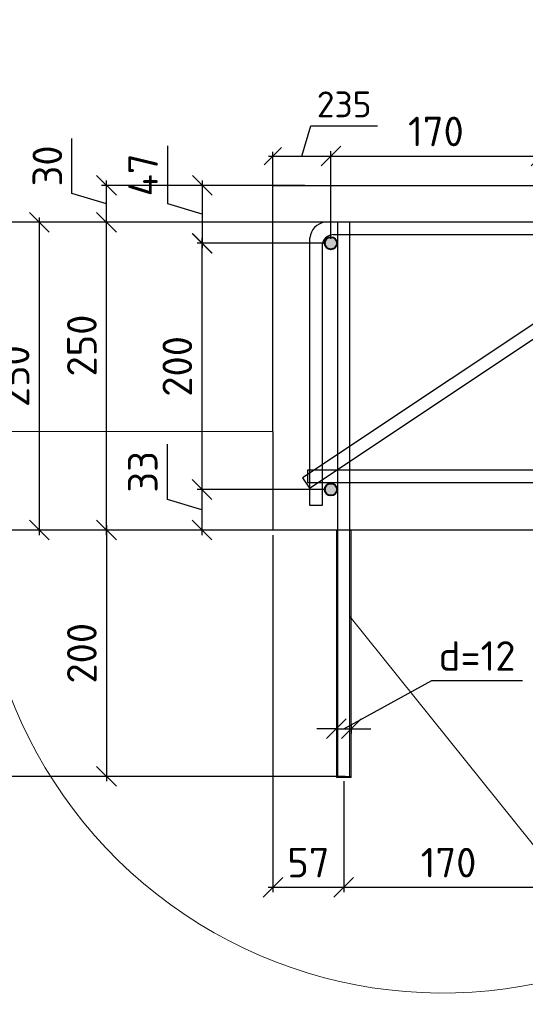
# Model space of a CAD drawing. Header units: millimetres. Extents: x 125896 to 2572636, y -120305 to 130347.
# Tile 75 of 256: x 323814 to 327917, y 31452 to 39450. Entities that reach past the tile are written whole.
import ezdxf

# ---------------------------------------------------------------- set-up
doc = ezdxf.new("R2010")
doc.units = ezdxf.units.MM
doc.linetypes.add('CENTER', pattern=[2, 1.25, -0.25, 0.25, -0.25])
for name, color, linetype, lineweight in [('Арматура', 152, 'Continuous', 40), ('ОСИ', 7, 'CENTER', 15), ('Столовая Двери и окна', 7, 'Continuous', 15)]:
    doc.layers.add(name, color=color, linetype=linetype, lineweight=lineweight)
doc.layers.add('ФВ-2', color=7, linetype='Continuous')
doc.styles.get("Standard").update_dxf_attribs({"font": 'isocpeur.ttf'})
doc.styles.add('ГОСТ', font='isocpeur.ttf')
doc.dimstyles.new('Осевые', dxfattribs={"dimscale": 0.7, "dimtxt": 450, "dimasz": 400, "dimexe": 100, "dimexo": 100, "dimgap": 100, "dimtad": 1, "dimdec": 0, "dimzin": 0, "dimdsep": 46, "dimtxsty": 'Standard', "dimblk": 'OBLIQUE', "dimcen": 9, "dimdle": 100, "dimazin": 0, "dimtm": 1e-09, "dimtfac": 1, "dimtdec": 0, "dimtofl": 0, "dimtmove": 0, "dimatfit": 3, "dimfxl": 1, "dimtolj": 1, "dimtzin": 0, "dimarcsym": 0})

# ---------------------------------------------------------------- blocks, each defined once
blk = doc.blocks.new('_OBLIQUE')
at = {"color": 0, "linetype": 'ByBlock'}
blk.add_line((-0.5, -0.5), (0.5, 0.5), dxfattribs=at)
blk = doc.blocks.new('*D581')
at = {"layer": 'Defpoints', "color": 0, "linetype": 'ByBlock', "lineweight": 20, "ltscale": 13, "transparency": 16777216}
for p in [(324517.9, 37803.8), (326493.8, 37803.8), (326168.8, 35303.8)]:
    blk.add_point(p, dxfattribs=at)
at = {"layer": 'ОСИ', "color": 0, "linetype": 'ByBlock', "lineweight": -2, "ltscale": 13, "transparency": 16777216}
for p, q in [((324517.9, 35263.8), (324517.9, 37843.8)), ((326453.8, 37803.8), (324477.9, 37803.8)), ((326128.8, 35303.8), (324477.9, 35303.8))]:
    blk.add_line(p, q, dxfattribs=at)
at = {"layer": 'ОСИ', "color": 0, "linetype": 'ByBlock', "lineweight": -2, "ltscale": 13, "transparency": 16777216, "xscale": 160, "yscale": 160, "zscale": 160}
for p, rotation in [((324517.9, 37803.8), 90), ((324517.9, 35303.8), 270)]:
    blk.add_blockref('_OBLIQUE', p, dxfattribs=dict(at, rotation=rotation))
at = {"layer": 'ОСИ', "color": 0, "linetype": 'ByBlock', "ltscale": 13, "transparency": 16777216, "insert": (324317.9, 36802.9), "char_height": 240, "attachment_point": 5, "rotation": 90}
blk.add_mtext('\\A1;250', dxfattribs=at)
blk = doc.blocks.new('*D582')
at = {"layer": 'Defpoints', "color": 0, "linetype": 'ByBlock', "lineweight": 20, "ltscale": 13, "transparency": 16777216}
for p in [(324517.9, 38103.8), (326168.8, 38103.8), (326288.9, 37803.8)]:
    blk.add_point(p, dxfattribs=at)
at = {"layer": 'ОСИ', "color": 0, "linetype": 'ByBlock', "lineweight": -2, "ltscale": 13, "transparency": 16777216}
for p, q in [((324237.9, 38037.8), (324237.9, 38485.8)), ((326128.8, 38103.8), (324477.9, 38103.8)), ((324517.9, 37763.8), (324517.9, 38143.8)), ((324517.9, 37953.8), (324237.9, 38037.8)), ((326248.9, 37803.8), (324477.9, 37803.8))]:
    blk.add_line(p, q, dxfattribs=at)
at = {"layer": 'ОСИ', "color": 0, "linetype": 'ByBlock', "lineweight": -2, "ltscale": 13, "transparency": 16777216, "xscale": 160, "yscale": 160, "zscale": 160}
for p, rotation in [((324517.9, 38103.8), 90), ((324517.9, 37803.8), 270)]:
    blk.add_blockref('_OBLIQUE', p, dxfattribs=dict(at, rotation=rotation))
at = {"layer": 'ОСИ', "color": 0, "linetype": 'ByBlock', "ltscale": 13, "transparency": 16777216, "insert": (324037.9, 38261.8), "char_height": 240, "attachment_point": 5, "rotation": 90}
blk.add_mtext('\\A1;30', dxfattribs=at)
blk = doc.blocks.new('*D583')
at = {"layer": 'Defpoints', "color": 0, "linetype": 'ByBlock', "lineweight": 20, "ltscale": 13, "transparency": 16777216}
for p in [(326338.8, 38341.7), (325868.8, 37742.1), (326338.8, 37633.8)]:
    blk.add_point(p, dxfattribs=at)
at = {"layer": 'ОСИ', "color": 0, "linetype": 'ByBlock', "lineweight": -2, "ltscale": 13, "transparency": 16777216}
for p, q in [((326103.8, 38341.7), (326177.3, 38586.7)), ((326177.3, 38586.7), (326716.3, 38586.7)), ((325833.8, 38341.7), (326373.8, 38341.7)), ((325868.8, 37777.1), (325868.8, 38376.7)), ((326338.8, 37668.8), (326338.8, 38376.7))]:
    blk.add_line(p, q, dxfattribs=at)
at = {"layer": 'ОСИ', "color": 0, "linetype": 'ByBlock', "lineweight": -2, "ltscale": 13, "transparency": 16777216, "xscale": 140, "yscale": 140, "zscale": 140, "rotation": 180}
blk.add_blockref('_OBLIQUE', (325868.8, 38341.7), dxfattribs=at)
at = {"layer": 'ОСИ', "color": 0, "linetype": 'ByBlock', "lineweight": -2, "ltscale": 13, "transparency": 16777216, "xscale": 140, "yscale": 140, "zscale": 140}
blk.add_blockref('_OBLIQUE', (326338.8, 38341.7), dxfattribs=at)
at = {"layer": 'ОСИ', "color": 0, "linetype": 'ByBlock', "ltscale": 13, "transparency": 16777216, "insert": (326446.8, 38761.7), "char_height": 210, "attachment_point": 5}
blk.add_mtext('\\A1;235', dxfattribs=at)
blk = doc.blocks.new('*D579')
at = {"layer": 'Defpoints', "color": 0, "linetype": 'ByBlock', "lineweight": 20, "ltscale": 13, "transparency": 16777216}
for p in [(326168.8, 38103.8, 3600), (325294.6, 37633.8), (326338.8, 37633.8, 3600)]:
    blk.add_point(p, dxfattribs=at)
at = {"layer": 'ОСИ', "color": 0, "linetype": 'ByBlock', "lineweight": -2, "ltscale": 13, "transparency": 16777216}
for p, q in [((325014.6, 37952.8), (325014.6, 38424.8)), ((326128.8, 38103.8), (325254.6, 38103.8)), ((325294.6, 38143.8), (325294.6, 37593.8)), ((325294.6, 37868.8), (325014.6, 37952.8)), ((326298.8, 37633.8), (325254.6, 37633.8))]:
    blk.add_line(p, q, dxfattribs=at)
at = {"layer": 'ОСИ', "color": 0, "linetype": 'ByBlock', "lineweight": -2, "ltscale": 13, "transparency": 16777216, "xscale": 160, "yscale": 160, "zscale": 160}
for p, rotation in [((325294.6, 38103.8), 90), ((325294.6, 37633.8), 270)]:
    blk.add_blockref('_OBLIQUE', p, dxfattribs=dict(at, rotation=rotation))
at = {"layer": 'ОСИ', "color": 0, "linetype": 'ByBlock', "ltscale": 13, "transparency": 16777216, "insert": (324814.6, 38188.8), "char_height": 240, "attachment_point": 5, "rotation": 90}
blk.add_mtext('\\A1;47', dxfattribs=at)
blk = doc.blocks.new('*D584')
at = {"layer": 'Defpoints', "color": 0, "linetype": 'ByBlock', "lineweight": 20, "ltscale": 13, "transparency": 16777216}
for p in [(326338.1, 37633.8), (325292.7, 35633.8), (326338.8, 35633.8, 3600)]:
    blk.add_point(p, dxfattribs=at)
at = {"layer": 'ОСИ', "color": 0, "linetype": 'ByBlock', "lineweight": -2, "ltscale": 13, "transparency": 16777216}
for p, q in [((325292.7, 37673.8), (325292.7, 35593.8)), ((326298.1, 37633.8), (325252.7, 37633.8)), ((326298.8, 35633.8), (325252.7, 35633.8))]:
    blk.add_line(p, q, dxfattribs=at)
at = {"layer": 'ОСИ', "color": 0, "linetype": 'ByBlock', "lineweight": -2, "ltscale": 13, "transparency": 16777216, "xscale": 160, "yscale": 160, "zscale": 160}
for p, rotation in [((325292.7, 37633.8), 90), ((325292.7, 35633.8), 270)]:
    blk.add_blockref('_OBLIQUE', p, dxfattribs=dict(at, rotation=rotation))
at = {"layer": 'ОСИ', "color": 0, "linetype": 'ByBlock', "ltscale": 13, "transparency": 16777216, "insert": (325092.7, 36633.8), "char_height": 240, "attachment_point": 5, "rotation": 90}
blk.add_mtext('\\A1;200', dxfattribs=at)
blk = doc.blocks.new('*D585')
at = {"layer": 'Defpoints', "color": 0, "linetype": 'ByBlock', "lineweight": 20, "ltscale": 13, "transparency": 16777216}
for p in [(326338.1, 35633.8), (325292.7, 35303.8), (326338.1, 35303.8)]:
    blk.add_point(p, dxfattribs=at)
at = {"layer": 'ОСИ', "color": 0, "linetype": 'ByBlock', "lineweight": -2, "ltscale": 13, "transparency": 16777216}
for p, q in [((325012.7, 35552.8), (325012.7, 36000.8)), ((325292.7, 35673.8), (325292.7, 35263.8)), ((326298.1, 35633.8), (325252.7, 35633.8)), ((325292.7, 35468.8), (325012.7, 35552.8)), ((326298.1, 35303.8), (325252.7, 35303.8))]:
    blk.add_line(p, q, dxfattribs=at)
at = {"layer": 'ОСИ', "color": 0, "linetype": 'ByBlock', "lineweight": -2, "ltscale": 13, "transparency": 16777216, "xscale": 160, "yscale": 160, "zscale": 160}
for p, rotation in [((325292.7, 35633.8), 90), ((325292.7, 35303.8), 270)]:
    blk.add_blockref('_OBLIQUE', p, dxfattribs=dict(at, rotation=rotation))
at = {"layer": 'ОСИ', "color": 0, "linetype": 'ByBlock', "ltscale": 13, "transparency": 16777216, "insert": (324812.7, 35776.8), "char_height": 240, "attachment_point": 5, "rotation": 90}
blk.add_mtext('\\A1;33', dxfattribs=at)
blk = doc.blocks.new('*D586')
at = {"layer": 'Defpoints', "color": 0, "linetype": 'ByBlock', "lineweight": 20, "ltscale": 13, "transparency": 16777216}
for p in [(325868.8, 35303.8, 3600), (326443.8, 33303.8, 3600), (326443.8, 32402.9)]:
    blk.add_point(p, dxfattribs=at)
at = {"layer": 'ОСИ', "color": 0, "linetype": 'ByBlock', "lineweight": -2, "ltscale": 13, "transparency": 16777216}
for p, q in [((325868.8, 35263.8), (325868.8, 32362.9)), ((326443.8, 33263.8), (326443.8, 32362.9)), ((325828.8, 32402.9), (326483.8, 32402.9))]:
    blk.add_line(p, q, dxfattribs=at)
at = {"layer": 'ОСИ', "color": 0, "linetype": 'ByBlock', "lineweight": -2, "ltscale": 13, "transparency": 16777216, "xscale": 160, "yscale": 160, "zscale": 160, "rotation": 180}
blk.add_blockref('_OBLIQUE', (325868.8, 32402.9), dxfattribs=at)
at = {"layer": 'ОСИ', "color": 0, "linetype": 'ByBlock', "lineweight": -2, "ltscale": 13, "transparency": 16777216, "xscale": 160, "yscale": 160, "zscale": 160}
blk.add_blockref('_OBLIQUE', (326443.8, 32402.9), dxfattribs=at)
at = {"layer": 'ОСИ', "color": 0, "linetype": 'ByBlock', "ltscale": 13, "transparency": 16777216, "insert": (326156.3, 32602.9), "char_height": 240, "attachment_point": 5}
blk.add_mtext('\\A1;57', dxfattribs=at)
blk = doc.blocks.new('*D587')
at = {"layer": 'Defpoints', "color": 0, "linetype": 'ByBlock', "lineweight": 20, "ltscale": 13, "transparency": 16777216}
for p in [(326443.8, 33303.8, 3600), (328143.8, 33303.8, 3600), (328143.8, 32402.9)]:
    blk.add_point(p, dxfattribs=at)
at = {"layer": 'ОСИ', "color": 0, "linetype": 'ByBlock', "lineweight": -2, "ltscale": 13, "transparency": 16777216}
for p, q in [((326443.8, 33263.8), (326443.8, 32362.9)), ((328143.8, 33263.8), (328143.8, 32362.9)), ((326403.8, 32402.9), (328183.8, 32402.9))]:
    blk.add_line(p, q, dxfattribs=at)
at = {"layer": 'ОСИ', "color": 0, "linetype": 'ByBlock', "lineweight": -2, "ltscale": 13, "transparency": 16777216, "xscale": 160, "yscale": 160, "zscale": 160, "rotation": 180}
blk.add_blockref('_OBLIQUE', (326443.8, 32402.9), dxfattribs=at)
at = {"layer": 'ОСИ', "color": 0, "linetype": 'ByBlock', "lineweight": -2, "ltscale": 13, "transparency": 16777216, "xscale": 160, "yscale": 160, "zscale": 160}
blk.add_blockref('_OBLIQUE', (328143.8, 32402.9), dxfattribs=at)
at = {"layer": 'ОСИ', "color": 0, "linetype": 'ByBlock', "ltscale": 13, "transparency": 16777216, "insert": (327293.8, 32602.9), "char_height": 240, "attachment_point": 5}
blk.add_mtext('\\A1;170', dxfattribs=at)
blk = doc.blocks.new('*D589')
at = {"layer": 'Defpoints', "color": 0, "linetype": 'ByBlock', "lineweight": 20, "ltscale": 13, "transparency": 16777216}
for p in [(326493.8, 37803.8, 3600), (323196.8, 33303.8), (326493.8, 33303.8, 3600)]:
    blk.add_point(p, dxfattribs=at)
at = {"layer": 'ОСИ', "color": 0, "linetype": 'ByBlock', "lineweight": -2, "ltscale": 13, "transparency": 16777216}
for p, q in [((323196.8, 37843.8), (323196.8, 33263.8)), ((326453.8, 37803.8), (323156.8, 37803.8)), ((326453.8, 33303.8), (323156.8, 33303.8))]:
    blk.add_line(p, q, dxfattribs=at)
at = {"layer": 'ОСИ', "color": 0, "linetype": 'ByBlock', "lineweight": -2, "ltscale": 13, "transparency": 16777216, "xscale": 160, "yscale": 160, "zscale": 160}
for p, rotation in [((323196.8, 37803.8), 90), ((323196.8, 33303.8), 270)]:
    blk.add_blockref('_OBLIQUE', p, dxfattribs=dict(at, rotation=rotation))
at = {"layer": 'ОСИ', "color": 0, "linetype": 'ByBlock', "ltscale": 13, "transparency": 16777216, "insert": (322996.8, 35553.8), "char_height": 240, "attachment_point": 5, "rotation": 90}
blk.add_mtext('\\A1;450', dxfattribs=at)
blk = doc.blocks.new('*D590')
at = {"layer": 'Defpoints', "color": 0, "linetype": 'ByBlock', "lineweight": 20, "ltscale": 13, "transparency": 16777216}
for p in [(326493.8, 37803.8, 3600), (323971.8, 35303.8), (326493.8, 35303.8)]:
    blk.add_point(p, dxfattribs=at)
at = {"layer": 'ОСИ', "color": 0, "linetype": 'ByBlock', "lineweight": -2, "ltscale": 13, "transparency": 16777216}
for p, q in [((323971.8, 37843.8), (323971.8, 35263.8)), ((326453.8, 37803.8), (323931.8, 37803.8)), ((326453.8, 35303.8), (323931.8, 35303.8))]:
    blk.add_line(p, q, dxfattribs=at)
at = {"layer": 'ОСИ', "color": 0, "linetype": 'ByBlock', "lineweight": -2, "ltscale": 13, "transparency": 16777216, "xscale": 160, "yscale": 160, "zscale": 160}
for p, rotation in [((323971.8, 37803.8), 90), ((323971.8, 35303.8), 270)]:
    blk.add_blockref('_OBLIQUE', p, dxfattribs=dict(at, rotation=rotation))
at = {"layer": 'ОСИ', "color": 0, "linetype": 'ByBlock', "ltscale": 13, "transparency": 16777216, "insert": (323771.8, 36553.8), "char_height": 240, "attachment_point": 5, "rotation": 90}
blk.add_mtext('\\A1;250', dxfattribs=at)
blk = doc.blocks.new('*D580')
at = {"layer": 'Defpoints', "color": 0, "linetype": 'ByBlock', "lineweight": 20, "ltscale": 13, "transparency": 16777216}
for p in [(326493.8, 35303.8), (324517.9, 33303.8), (326493.8, 33303.8)]:
    blk.add_point(p, dxfattribs=at)
at = {"layer": 'ОСИ', "color": 0, "linetype": 'ByBlock', "lineweight": -2, "ltscale": 13, "transparency": 16777216}
for p, q in [((326453.8, 35303.8), (324477.9, 35303.8)), ((324517.9, 35343.8), (324517.9, 33263.8)), ((326453.8, 33303.8), (324477.9, 33303.8))]:
    blk.add_line(p, q, dxfattribs=at)
at = {"layer": 'ОСИ', "color": 0, "linetype": 'ByBlock', "lineweight": -2, "ltscale": 13, "transparency": 16777216, "xscale": 160, "yscale": 160, "zscale": 160}
for p, rotation in [((324517.9, 35303.8), 90), ((324517.9, 33303.8), 270)]:
    blk.add_blockref('_OBLIQUE', p, dxfattribs=dict(at, rotation=rotation))
at = {"layer": 'ОСИ', "color": 0, "linetype": 'ByBlock', "ltscale": 13, "transparency": 16777216, "insert": (324317.9, 34303.8), "char_height": 240, "attachment_point": 5, "rotation": 90}
blk.add_mtext('\\A1;200', dxfattribs=at)
blk = doc.blocks.new('*D591')
at = {"layer": 'Defpoints', "color": 0, "linetype": 'ByBlock', "lineweight": 20, "ltscale": 13, "transparency": 16777216}
for p in [(328043.8, 38341.7), (326338.8, 37633.8, 3600), (328043.8, 37633.8, 3600)]:
    blk.add_point(p, dxfattribs=at)
at = {"layer": 'ОСИ', "color": 0, "linetype": 'ByBlock', "lineweight": -2, "ltscale": 13, "transparency": 16777216}
for p, q in [((326298.8, 38341.7), (328083.8, 38341.7)), ((326338.8, 37673.8), (326338.8, 38381.7)), ((328043.8, 37673.8), (328043.8, 38381.7))]:
    blk.add_line(p, q, dxfattribs=at)
at = {"layer": 'ОСИ', "color": 0, "linetype": 'ByBlock', "lineweight": -2, "ltscale": 13, "transparency": 16777216, "xscale": 160, "yscale": 160, "zscale": 160, "rotation": 180}
blk.add_blockref('_OBLIQUE', (326338.8, 38341.7), dxfattribs=at)
at = {"layer": 'ОСИ', "color": 0, "linetype": 'ByBlock', "lineweight": -2, "ltscale": 13, "transparency": 16777216, "xscale": 160, "yscale": 160, "zscale": 160}
blk.add_blockref('_OBLIQUE', (328043.8, 38341.7), dxfattribs=at)
at = {"layer": 'ОСИ', "color": 0, "linetype": 'ByBlock', "ltscale": 13, "transparency": 16777216, "insert": (327191.3, 38541.7), "char_height": 240, "attachment_point": 5}
blk.add_mtext('\\A1;170', dxfattribs=at)
blk = doc.blocks.new('*D595')
at = {"layer": 'Defpoints', "color": 0, "linetype": 'ByBlock', "lineweight": 20, "ltscale": 13, "transparency": 16777216}
for p in [(326383.8, 33760.2, 3600), (326503.8, 33760.2, 3600), (326503.8, 33691)]:
    blk.add_point(p, dxfattribs=at)
at = {"layer": 'ОСИ', "color": 0, "linetype": 'ByBlock', "lineweight": -2, "ltscale": 13, "transparency": 16777216}
for p, q in [((326443.8, 33691), (327157.4, 34081.2)), ((327157.4, 34081.2), (327893.4, 34081.2)), ((326383.8, 33691), (326223.8, 33691)), ((326383.8, 33720.2), (326383.8, 33651)), ((326383.8, 33691), (326503.8, 33691)), ((326503.8, 33720.2), (326503.8, 33651)), ((326503.8, 33691), (326663.8, 33691))]:
    blk.add_line(p, q, dxfattribs=at)
at = {"layer": 'ОСИ', "color": 0, "linetype": 'ByBlock', "lineweight": -2, "ltscale": 13, "transparency": 16777216, "xscale": 160, "yscale": 160, "zscale": 160}
blk.add_blockref('_OBLIQUE', (326383.8, 33691), dxfattribs=at)
at = {"layer": 'ОСИ', "color": 0, "linetype": 'ByBlock', "lineweight": -2, "ltscale": 13, "transparency": 16777216, "xscale": 160, "yscale": 160, "zscale": 160, "rotation": 180}
blk.add_blockref('_OBLIQUE', (326503.8, 33691), dxfattribs=at)
at = {"layer": 'ОСИ', "color": 0, "linetype": 'ByBlock', "ltscale": 13, "transparency": 16777216, "insert": (327525.4, 34281.2), "char_height": 240, "attachment_point": 5}
blk.add_mtext('\\A1;d=12', dxfattribs=at)

msp = doc.modelspace()

# ---------------------------------------------------------------- hatches: boundary and pattern name
at = {"layer": 'Арматура'}
h = msp.add_hatch(color=256, dxfattribs=at)
edge = h.paths.add_edge_path()
edge.add_arc((326338.8, 37633.8), 50, 0, 360)
h = msp.add_hatch(color=256, dxfattribs=at)
edge = h.paths.add_edge_path()
edge.add_arc((326338.8, 35633.8), 50, 0, 360)
at = {"layer": 'ФВ-2', "lineweight": 20, "true_color": 0x006272}
h = msp.add_hatch(dxfattribs=at)
h.set_pattern_fill('ANGLE', color=146, scale=2)
h.set_pattern_definition([(0, (-83078.13, -63181.322), (0, 13.97), [10.16, -3.81]), (90, (-83078.13, -63181.322), (-13.97, 9e-16), [10.16, -3.81])])
h.paths.add_polyline_path([(326393.8, 33303.8), (326383.8, 33303.8), (326383.8, 35303.8), (326393.8, 35303.8)])
h.paths.add_polyline_path([(326503.8, 33293.8), (326503.8, 33303.8), (326383.8, 33303.8), (326383.8, 33293.8)])
h.paths.add_polyline_path([(326503.8, 33303.8), (326493.8, 33303.8), (326493.8, 35303.8), (326503.8, 35303.8)])

# ---------------------------------------------------------------- linework, layer by layer
at = {"layer": 'Арматура'}
for centre in [(326338.8, 37633.8, 3600), (326338.8, 35633.8, 3600)]:
    msp.add_circle(centre, 50, dxfattribs=at)
at = {"layer": 'Столовая Двери и окна', "color": 18, "lineweight": 20, "true_color": 0x000000}
for p, q in [((325868.8, 36103.8, 3600), (323344.1, 36103.8)), ((329397.7, 30978.6), (326493.8, 34601.1, 3600)), ((326383.8, 33303.8, 3600), (326503.8, 33303.8, 3600))]:
    msp.add_line(p, q, dxfattribs=at)
at = {"layer": 'Столовая Двери и окна', "color": 18, "lineweight": 30, "true_color": 0x000000}
msp.add_line((325868.8, 36103.8, 7200), (325868.8, 35303.8, 3600), dxfattribs=at)
at = {"layer": 'Столовая Двери и окна', "color": 146, "lineweight": 30, "true_color": 0x105689}
msp.add_line((326148.6, 35791.1, 3600), (326148.6, 35691.1, 3600), dxfattribs=at)
at = {"layer": 'Столовая Двери и окна', "color": 18, "lineweight": 30, "true_color": 0x000000, "elevation": 3600}
msp.add_lwpolyline([(325868.8, 36103.8), (325868.8, 38103.8), (328868.8, 38103.8), (328868.8, 38696.9)], dxfattribs=at)
at = {"layer": 'Столовая Двери и окна', "color": 146, "lineweight": 30, "true_color": 0x105689}
for points, elevation in [([(329721.1, 38136.4), (326108.8, 35728.2), (326164.2, 35645), (329797.9, 38067.4)], 1608.2), ([(330056.8, 37803.8), (326288.9, 37803.8), (326288.9, 37803.8), (326288.9, 37803.8)], 3600), ([(326268.8, 37619.9), (326268.8, 35503.8), (326168.8, 35503.8), (326168.8, 37679.1)], 3600), ([(326357.7, 37703.8), (330142.7, 37703.8)], 3600), ([(326148.6, 35691.1), (328384.5, 35691.1), (328384.5, 35791.1), (326148.6, 35791.1), (326148.6, 35791.1), (326148.6, 35791.1)], 3600)]:
    msp.add_lwpolyline(points, dxfattribs=dict(at, elevation=elevation))
at = {"layer": 'Столовая Двери и окна', "color": 5, "lineweight": 30, "elevation": 3600}
msp.add_lwpolyline([(326493.8, 37803.8), (326393.8, 37803.8), (326393.8, 33303.8), (326493.8, 33303.8)], close=True, dxfattribs=at)
at = {"layer": 'Столовая Двери и окна', "color": 5, "lineweight": 30}
msp.add_lwpolyline([(331008.2, 35303.8), (323487.5, 35303.8)], dxfattribs=at)
at = {"layer": 'Столовая Двери и окна', "color": 18, "lineweight": 20, "true_color": 0x000000, "elevation": 3600}
for points in [[(326393.8, 33303.8), (326383.8, 33303.8), (326383.8, 35303.8), (326393.8, 35303.8)], [(326503.8, 33303.8), (326493.8, 33303.8), (326493.8, 35303.8), (326503.8, 35303.8)], [(326503.8, 33293.8), (326503.8, 33303.8), (326383.8, 33303.8), (326383.8, 33293.8)]]:
    msp.add_lwpolyline(points, close=True, dxfattribs=at)
at = {"layer": 'Столовая Двери и окна', "color": 146, "lineweight": 30, "true_color": 0x105689}
for centre, radius, start, end in [((326305.8, 37667.3, 3600), 137.5, 97.03929, 175.07833), ((326361, 37611.5, 3600), 92.6, 86.19482, 184.74031)]:
    msp.add_arc(centre, radius, start, end, dxfattribs=at)
at = {"layer": 'Столовая Двери и окна', "color": 18, "lineweight": 20, "true_color": 0x000000}
msp.add_arc((327247.8, 35303.8), 3760.4, 165.03656, 5.67826, dxfattribs=at)

# ---------------------------------------------------------------- texts
at = {"insert": (226281.3, 54484), "char_height": 250, "attachment_point": 1, "style": 'ГОСТ'}
msp.add_mtext_dynamic_manual_height_columns('\\A1;\\pi9384.38;{\\H1.5152x;\\P\\pi1250;Общие указания\\P\\pi250;}1.^IРабочая документация разработана в соответствии с заданием на проектирование, требованиями действующих технических регламентов, стандартов, сводов правил и других документов, содержащих установленные требования.\\P2.^IРабочая документация выполнена в соответствии со следующими нормативными и техническими документами:\\P-^IСП 20.13330.2016 "Нагрузки и Воздействия";\\P-^IСП 63.13330.2012 "Бетонные и железобетонные конструкции. Основные положения";\\P-^IСП 22.13330.2016 "Основания зданий и сооружений";\\P-^IСП 45.13330.2012 "Земляные сооружения, основания и фундаменты".\\P3.   За относительную отметку 0,000 принята отметка чистого пола первого этажа.\\P4.^IПеречень видов работ, для которых необходимо составлять акты освидетельствования скрытых работ:\\P-^Iармирование конструкций;\\P-^Iосвидетельствование опалубки перед бетонированием;\\P-^Iвыполнение сварочных работ;\\P-^Iотбор контрольных проб бетона;\\P-^Iсоответствие законченных железобетонных конструкций проекту с отображением качества работ;\\P-^Iустройство монолитных конструкций, выполняемых в зимнее время;  \\P\\pi0;  -    устройство гидроизоляции;\\P\\pi250;-^Iуплотнение грунтов и обратную засыпку.\\PЗапрещается выполнение последующих работ при отсутствии актов освидетельствования предшествующих скрытых работ во всех случаях.\\P\\pi0;        5. Проект рассчитан на производство работ в период положительных температур. В случае выполнения работ при отрицательных температурах необходимо выполнять требования СНиП часть 3 по производству работ и ППР.\\P        6. При минимальной температуре воздуха до минус 15°С допускается: выдерживание бетона в конструкции методом термоса, при предварительном разогреве бетонной смеси, форсированный электроразогрев бетона в конструкции с повторным уплотнением.\\P\\pi250;При минимальной температуре воздуха до минус 25°С допускается: обогрев бетона в греющей опалубке с помощью низкотемпературных электронагревателей, электродный сквозной прогрев бетона, электрообогрев с помощью греющего провода.\\P\\pi0;7. При отрицательной температуре воздуха уплотнение грунта обратной засыпки в траншеях должно \\Pосуществляться до достижения коэффициента уплотнения 0,98. \\PВремя уплотнения грунта в зависимости от температуры воздуха: \\P\\pi250;-^Iпри t{\\H0.7x;\\So^ ;}-5, 90-120 минут; при t{\\H0.7x;\\So^ ;\\H1.42857x;-10, 60-90 минут; }при t{\\H0.7x;\\So^ ;\\H1.42857x;-20, 40-60 минут; }при t{\\H0.7x;\\So^ ;\\H1.42857x;-30, 20-30 минут;\\P\\pi0;Работы по выполнению насыпей и обратных засыпок при отрицательных температурах должны производить с учетом следующих требований:\\P\\pi250;-^Iподготовку поверхности (основания) насыпи и обратных засыпок следует выполнять с полным удалением снега, льда, промерзшего слоя слабого и пучинистого грунта на всю его глубину;\\P-^Iотсыпку в насыпь и обратные засыпки грунтов необходимо производить при их природной влажности и в талом состоянии с содержанием комьев мерзлого грунта, не превышающим требований, приведенных в приложении М СП 45.13330.2017. Свод правил. Земляные сооружения, основания и фундаменты., и, как правило, на не промерзшие ранее отсыпанные и уплотненные слои. В отдельных случаях при согласовании с автором проекта допускается грунты отсыпать на непучинистые грунты, промерзшие на глубину не более 15 см;\\P-^Iпри пониженной влажности отсыпанных грунтов для их уплотнения следует применять более тяжелое грунтоуплотняющее оборудование; \\P-^Iработы по отсыпке и уплотнению каждого слоя должны выполнять в течение одной рабочей смены; - при выполнении насыпей из глинистых грунтов при обильном снеговыпадении все работы должны быть прекращены; - перерывы в работах по выполнению насыпей и обратных засыпок допускаются только при условиях, что за время перерыва глубина промерзания ранее уплотненных пучинистых грунтов не превысит 15 см или на время перерыва ранее уплотненные грунты утепляются специальными средствами (например, маловлажным рыхлым грунтом, который в последующем удаляется); - все работы по отсыпке грунтов и их уплотнению выполняют с повышенной интенсивностью.}', width=20474.372, gutter_width=5800, heights=[24436.9], dxfattribs=at)

# ---------------------------------------------------------------- dimensions: what is measured, and where the dimension line sits
at = {"layer": 'ОСИ', "linetype": 'ByBlock', "ltscale": 13}
for base, p1, p2, override, picture, middle in [((326338.8, 38341.7, 3600), (325868.8, 37742.1, 3600), (326338.8, 37633.8, 3600), {"dimtxt": 300, "dimasz": 200, "dimexe": 50, "dimexo": 50, "dimlfac": 0.5, "dimdle": 50, "dimtmove": 1}, '*D583', (326247.3, 38761.7, 3600)), ((328043.7738247, 38341.7067661), (326338.7738247, 37633.8151614, 3599.99997), (328043.7738247, 37633.8151614, 3599.99997), {"dimscale": 0.8, "dimtxt": 300, "dimasz": 200, "dimexe": 50, "dimexo": 50, "dimlfac": 0.1, "dimdle": 50, "dimtmove": 1}, '*D591', (327191.2738247, 38541.7067661)), ((326443.7738247, 32402.88494), (325868.7738247, 35303.8151614, 3599.99997), (326443.7738247, 33303.8151614, 3599.99997), {"dimscale": 0.8, "dimtxt": 300, "dimasz": 200, "dimexe": 50, "dimexo": 50, "dimlfac": 0.1, "dimdle": 50, "dimtmove": 1}, '*D586', (326156.2738247, 32602.88494)), ((328143.8, 32402.9), (326443.8, 33303.8, 3600), (328143.8, 33303.8, 3600), {"dimscale": 0.8, "dimtxt": 300, "dimasz": 200, "dimexe": 50, "dimexo": 50, "dimlfac": 0.1, "dimdle": 50, "dimtmove": 1}, '*D587', (327293.8, 32602.9))]:
    dim = msp.add_linear_dim(base=base, p1=p1, p2=p2, dimstyle='Осевые', override=override, dxfattribs=at)
    dim.commit()
    dim.dimension.update_dxf_attribs({"geometry": picture, "text_midpoint": middle})
for base, p1, p2, picture, middle in [((324517.9, 38103.8, 3600), (326288.9, 37803.8, 3600), (326168.8, 38103.8, 3600), '*D582', (324037.9, 38117.8, 3600)), ((325294.6, 37633.8), (326168.8, 38103.8, 3600), (326338.8, 37633.8, 3600), '*D579', (324814.6, 38032.8)), ((323196.8, 33303.8), (326493.8, 37803.8, 3600), (326493.8, 33303.8, 3600), '*D589', (322996.8, 35553.8)), ((323971.8, 35303.8), (326493.8, 37803.8, 3600), (326493.8, 35303.8), '*D590', (323771.8, 36553.8)), ((325292.7, 35633.8), (326338.1, 37633.8), (326338.8, 35633.8, 3600), '*D584', (325092.7, 36633.8)), ((325292.7, 35303.8), (326338.1, 35633.8), (326338.1, 35303.8), '*D585', (324812.7, 35632.8)), ((324517.9, 33303.8), (326493.8, 35303.8), (326493.8, 33303.8), '*D580', (324317.9, 34303.8))]:
    dim = msp.add_linear_dim(base=base, p1=p1, p2=p2, angle=90, dimstyle='Осевые', override={"dimscale": 0.8, "dimtxt": 300, "dimasz": 200, "dimexe": 50, "dimexo": 50, "dimlfac": 0.1, "dimdle": 50, "dimtmove": 1}, dxfattribs=at)
    dim.commit()
    dim.dimension.update_dxf_attribs({"geometry": picture, "text_midpoint": middle})
dim = msp.add_linear_dim(base=(324517.9, 37803.8, 3600), p1=(326168.8, 35303.8, 3600), p2=(326493.8, 37803.8, 3600), angle=90, dimstyle='Осевые', override={"dimscale": 0.8, "dimtxt": 300, "dimasz": 200, "dimexe": 50, "dimexo": 50, "dimlfac": 0.1, "dimdle": 50, "dimtmove": 1}, dxfattribs=at)
dim.commit()
dim.dimension.update_dxf_attribs({"geometry": '*D581', "text_midpoint": (324517.9, 36802.9, 3600), "dimtype": 160})
dim = msp.add_linear_dim(base=(326503.8, 33691), p1=(326383.8, 33760.2, 3600), p2=(326503.8, 33760.2, 3600), text='d=<>', dimstyle='Осевые', override={"dimscale": 0.8, "dimtxt": 300, "dimasz": 200, "dimexe": 50, "dimexo": 50, "dimlfac": 0.1, "dimdle": 50, "dimtmove": 1}, dxfattribs=at)
dim.commit()
dim.dimension.update_dxf_attribs({"geometry": '*D595', "text_midpoint": (327237.4, 34081.2), "dimtype": 160})

doc.saveas('drawing.dxf')
